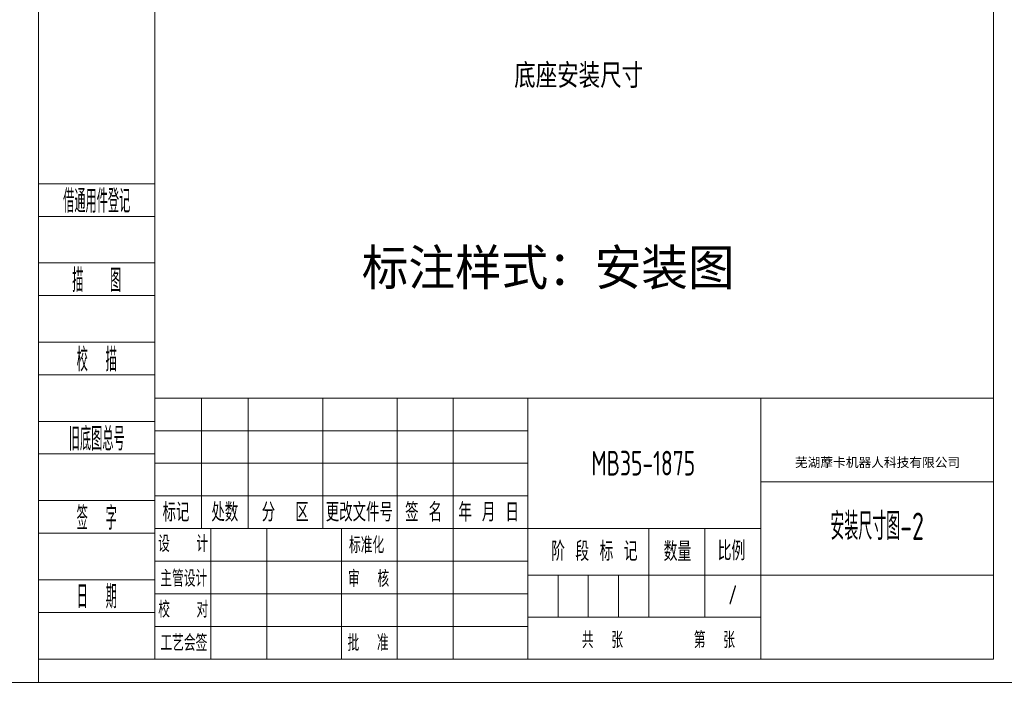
# Model space of a CAD drawing. Header units: millimetres. Extents: x 6316 to 18291, y -19059 to -9021.
# Tile 108 of 146: x 16127 to 17501, y -19059 to -18135. Entities that reach past the tile are written whole.
import ezdxf
from ezdxf.enums import TextEntityAlignment as Align

# ---------------------------------------------------------------- set-up
doc = ezdxf.new("R2010")
doc.units = ezdxf.units.MM
doc.header["$LTSCALE"] = 10
doc.linetypes.add('CENTER2', pattern=[1.125, 0.75, -0.125, 0.125, -0.125])
for name, color, linetype, lineweight in [('1轮廓实线层', 7, 'Continuous', 18), ('2细线层', 4, 'Continuous', 13), ('6文字层', 3, 'Continuous', 13), ('L2', 6, 'Continuous', 13), ('图框层', 7, 'Continuous', 18)]:
    doc.layers.add(name, color=color, linetype=linetype, lineweight=lineweight)
doc.layers.add('标注层', color=7, linetype='Continuous')
doc.styles.add('PC_TEXTSTYLE', font='ISOCP.SHX', dxfattribs={"width": 0.707, "bigfont": 'GBCBIG.SHX'})
doc.styles.add('SLDTEXTSTYLE0', font='txt', dxfattribs={"bigfont": 'bigfont'})
doc.styles.add('仿宋体', font='txt')
doc.styles.add('标准汉字', font='gbenor.shx', dxfattribs={"bigfont": 'gbcbig.shx'})

# ---------------------------------------------------------------- blocks, each defined once
blk = doc.blocks.new('ZwmFrameMain_1_A4^_^无分区图框^_^landscape')
at = {"layer": '2细线层'}
for p in [(272, 205), (-25, -5)]:
    blk.add_line(p, (272, -5), dxfattribs=at)
blk = doc.blocks.new('ZwmFrameMain_2_A4^_^无分区图框^_^portrait')
at = {"layer": '1轮廓实线层'}
for p, q in [((0, 0), (0, 287)), ((180, 287), (0, 287)), ((180, 287), (180, 0)), ((0, 0), (180, 0))]:
    blk.add_line(p, q, dxfattribs=at)
at = {"layer": '2细线层'}
for p, q in [((-25, -5), (-25, 292)), ((185, 292), (-25, 292)), ((185, 292), (185, -5)), ((-25, -5), (185, -5))]:
    blk.add_line(p, q, dxfattribs=at)
blk = doc.blocks.new('ZwmFrameMain_2_纵向标题栏')
at = {"layer": '1轮廓实线层'}
for p, q in [((-180, 56), (0, 56)), ((-180, 0), (-180, 56))]:
    blk.add_line(p, q, dxfattribs=at)
at = {"layer": '2细线层', "color": 6, "linetype": 'Continuous'}
for p, q in [((-170, 28), (-170, 56)), ((-160, 28), (-160, 56)), ((-144, 28), (-144, 56)), ((-128, 0), (-128, 56)), ((-128, 28), (-128, 56)), ((-116, 0), (-116, 56)), ((-100, 0), (-100, 56)), ((-50, 0), (-50, 56)), ((-180, 49), (-100, 49)), ((-180, 42), (-100, 42)), ((-50, 38), (0, 38)), ((-180, 35), (-100, 35)), ((-180, 28), (-50, 28)), ((-168, 0), (-168, 28)), ((-156, 0), (-156, 28)), ((-74, 9), (-74, 28)), ((-62, 9), (-62, 28)), ((-180, 21), (-100, 21)), ((-100, 18), (0, 18)), ((-93.5, 9), (-93.5, 18)), ((-87, 9), (-87, 18)), ((-80.5, 9), (-80.5, 18)), ((-180, 14), (-100, 14)), ((-100, 9), (-50, 9)), ((-180, 7), (-100, 7))]:
    blk.add_line(p, q, dxfattribs=at)
at = {"layer": 'L2', "linetype": 'Continuous'}
blk.add_line((-140, 0), (-140, 28), dxfattribs=at)
at = {"layer": '6文字层', "color": 4, "linetype": 'Continuous', "insert": (-24.91, 42.09), "char_height": 2, "width": 55.1899, "attachment_point": 5, "style": '仿宋体'}
blk.add_mtext('芜湖藦卡机器人科技有限公司', dxfattribs=at)
at = {"layer": '6文字层', "color": 6, "style": '标准汉字'}
for s, insert, char_height, width, attachment_point in [('标记', (-175.5, 31.5), 4, 11.65, 5), ('处数', (-165.01, 31.5), 4, 11.45, 5), ('分  区', (-152.04, 31.5), 4, 19.1643, 5), ('更改文件号', (-136.14, 31.5), 4, 29.3, 5), ('签 名', (-122.34, 31.5), 4, 14.8571, 5), ('年 月 日', (-108.39, 31.5), 4, 23.9643, 5), ('设   计', (-173.97, 24.73), 3.5, 20.0562, 5), ('标准化', (-134.58, 24.45), 3.5, 15.4875, 5), ('阶 段 标 记', (-94.98, 21.04), 4.118, 30.425, 7), ('数量', (-70.82, 21), 4.118, 10.0187, 7), ('比例', (-59.23, 21.15), 4.118, 9.4062, 7), ('主管设计', (-173.82, 17.28), 3.5, 20.2125, 5), ('审  核', (-134.15, 17.23), 3.5, 16.4625, 5), ('校   对', (-173.93, 10.64), 3.5, 20.3187, 5), ('共  张        第  张', (-88.37, 2.32), 3.5, 60.8437, 7), ('工艺会签', (-173.8, 3.47), 3.5, 20.3, 5), ('批  准', (-134.27, 3.47), 3.5, 16.5937, 5)]:
    blk.add_mtext(s, dxfattribs=dict(at, insert=insert, char_height=char_height, width=width, attachment_point=attachment_point))
at = {"layer": '6文字层', "color": 4, "style": 'PC_TEXTSTYLE', "flags": 8}
for tag, height, width, p, p2 in [('产品名称或材料标记', 5.29, 0.911854, (-90.89, 39.38), (-59.53, 39.38)), ('图样名称', 5.88, 2.846512, (-48.82, 25.54), (-1.18, 25.54)), ('图样代号', 5.88, 2.86875, (-48.82, 6.64), (-1.18, 6.64))]:
    blk.add_attdef(tag, text='', height=height, dxfattribs=dict(at, width=width)).set_placement(p, p2, align=Align.FIT)
at = {"layer": '6文字层', "color": 6, "style": 'PC_TEXTSTYLE', "width": 9.241641, "flags": 8}
blk.add_attdef('设计', text='', height=2.5, rotation=359.5768, dxfattribs=at).set_placement((-166.76, 23.52), (-157.52, 23.45), align=Align.FIT)
at = {"layer": '6文字层', "color": 6, "style": 'PC_TEXTSTYLE', "flags": 8}
for tag, height, width, p, p2 in [('审核', 2.5, 2.542374, (-166.6, 16.66), (-157.7, 16.66)), ('重量', 4.12, 1.685865, (-72.82, 11.88), (-63.18, 11.88)), ('比例', 4.12, 1.699352, (-60.82, 11.71), (-51.18, 11.71))]:
    blk.add_attdef(tag, text='', height=height, dxfattribs=dict(at, width=width)).set_placement(p, p2, align=Align.FIT)
blk = doc.blocks.new('ZwmFrameMain_2_附加栏')
at = {"layer": '2细线层'}
for p, q in [((-25, 102), (0, 102)), ((-25, 95), (0, 95)), ((-25, 85), (0, 85)), ((-25, 78), (0, 78)), ((-25, 68), (0, 68)), ((-25, 61), (0, 61)), ((-25, 51), (0, 51)), ((-25, 44), (0, 44)), ((-25, 34), (0, 34)), ((-25, 27), (0, 27)), ((-25, 17), (0, 17)), ((-25, 10), (0, 10)), ((-25, 0), (0, 0))]:
    blk.add_line(p, q, dxfattribs=at)
at = {"layer": '6文字层', "color": 3, "style": 'PC_TEXTSTYLE'}
for s, width, p in [('借通用件登记', 0.667, (-12.5, 98.5)), ('描   图', 0.6667, (-12.5, 81.5)), ('校  描', 0.667, (-12.5, 64.5)), ('旧底图总号', 0.667, (-12.5, 47.5)), ('签  字', 0.667, (-12.5, 30.5)), ('日  期', 0.667, (-12.49, 13.6))]:
    blk.add_text(s, height=5, dxfattribs=dict(at, width=width)).set_placement(p, align=Align.MIDDLE)
at = {"layer": '6文字层', "style": 'PC_TEXTSTYLE'}
for tag, width, p, p2 in [('借通用件登记', 0.671328, (-23.44, 86.36), (-1.25, 86.36)), ('描图', 2.120922, (-23.44, 69.36), (-1.25, 69.36)), ('校图', 2.149976, (-23.75, 52.06), (-1.25, 52.06)), ('旧底图总号', 0.761452, (-22.84, 35.67), (-1.86, 35.67)), ('签字', 2.026939, (-23.14, 18.37), (-1.56, 18.37)), ('日期', 1.89999, (-22.84, 1.37), (-2.17, 1.37))]:
    blk.add_attdef(tag, text='', height=5, dxfattribs=dict(at, width=width)).set_placement(p, p2, align=Align.FIT)

msp = doc.modelspace()

# ---------------------------------------------------------------- block references
at = {"layer": '图框层'}
for name, p, xscale, yscale, zscale in [('ZwmFrameMain_2_A4^_^无分区图框^_^portrait', (16316, -19026.9), 6.5, 6.5, 6.5), ('ZwmFrameMain_1_A4^_^无分区图框^_^landscape', (13678.3, -19013.9), 9.1, 9.1, 9.1), ('ZwmFrameMain_2_附加栏', (16316, -19026.9), 6.5, 6.5, 6.5)]:
    msp.add_blockref(name, p, dxfattribs=dict(at, xscale=xscale, yscale=yscale, zscale=zscale))
ref = msp.add_blockref('ZwmFrameMain_2_纵向标题栏', (17486, -19026.9), dxfattribs=dict(at, xscale=6.5, yscale=6.5, zscale=6.5))
ref.add_attrib('比例', '/', dxfattribs={"layer": '6文字层', "color": 6, "height": 26.8, "style": 'PC_TEXTSTYLE', "width": 0.707}).set_placement((17122, -18950.8), align=Align.CENTER)
ref.add_attrib('图样名称', '安装尺寸图-2', dxfattribs={"layer": '6文字层', "color": 4, "height": 38.24, "style": 'PC_TEXTSTYLE', "width": 0.707}).set_placement((17323.5, -18860.8), align=Align.CENTER)
ref.add_attrib('产品名称或材料标记', 'MB35-1875', dxfattribs={"layer": '6文字层', "color": 4, "height": 34.41, "style": 'PC_TEXTSTYLE', "width": 0.707}).set_placement((16997.2, -18770.9), align=Align.CENTER)

# ---------------------------------------------------------------- texts
at = {"linetype": 'CENTER2', "lineweight": 20, "insert": (16604.5, -18455.7), "char_height": 50, "attachment_point": 1}
msp.add_mtext_dynamic_manual_height_columns('{\\C1;标注样式：安装图}', width=1910.791, gutter_width=21.2, heights=[0], dxfattribs=at)
at = {"layer": '标注层', "insert": (16817.1, -18197), "char_height": 30, "attachment_point": 1, "style": 'SLDTEXTSTYLE0'}
msp.add_mtext('{\\fHYSWLongFangSong|b1|i0|c134|p2;\\C3;底座安装尺寸}', dxfattribs=at)

doc.saveas('drawing.dxf')
